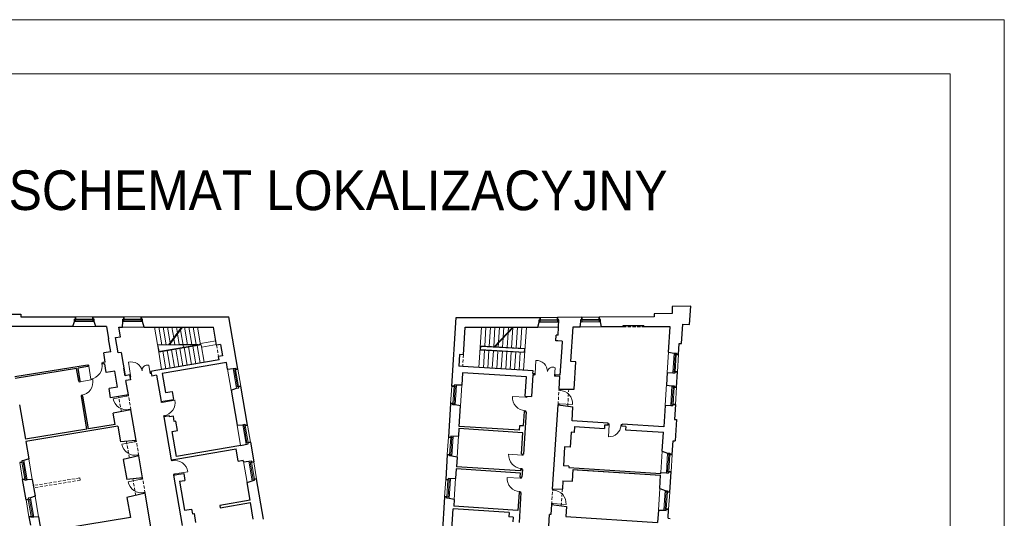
# Model space of a CAD drawing. Header units: centimetres. Extents: x 690840 to 714026, y 27673 to 40762.
# Tile 86 of 162: x 701334 to 701653, y 37601 to 37762. Entities that reach past the tile are written whole.
import ezdxf

# ---------------------------------------------------------------- set-up
doc = ezdxf.new("R2010")
doc.units = ezdxf.units.CM
doc.linetypes.add('DASHED', pattern=[19.05, 12.7, -6.35])
for name, color, linetype, lineweight in [('Drzwi i okna', 51, 'Continuous', 9), ('Opis', 102, 'Continuous', 9), ('Przekrojowa', 253, 'Continuous', 25), ('Ramka', 255, 'Continuous', 9), ('Widokowa', 140, 'Continuous', 9)]:
    doc.layers.add(name, color=color, linetype=linetype, lineweight=lineweight)
doc.layers.add('Obrys powierzchni', color=50, linetype='Continuous', lineweight=9, plot=False)
doc.styles.add('ARIELCE', font='arial.ttf', dxfattribs={"width": 0.9})

# ---------------------------------------------------------------- blocks, each defined once
blk = doc.blocks.new('zw$2918')
at = {"layer": 'Drzwi i okna', "color": 0}
for p, q in [((677.6, -373.9), (670.5, -375.1)), ((671.9, -383), (678.9, -381.8)), ((679, -382.8), (677.6, -373.9)), ((678.9, -381.8), (692.5, -466.2)), ((763.4, -360), (769.2, -359.1)), ((764.8, -368.9), (763.4, -360)), ((764.7, -367.9), (770.3, -367)), ((950.2, -441.6), (936.3, -357.3)), ((1076.8, -429.8), (1067.9, -376)), ((3569.7, -430.1), (3574.6, -344.7)), ((950.2, -441.6), (943.7, -442.7)), ((950.2, -441.6), (951.7, -450.5)), ((1075.3, -420.9), (1081.8, -419.8)), ((1075.3, -420.9), (1076.8, -429.8)), ((1076.8, -429.8), (1083.3, -428.7)), ((3569.1, -439.1), (3562.6, -438.7)), ((3569.7, -430.1), (3563.1, -429.7)), ((3569.7, -430.1), (3569.1, -439.1)), ((3695.7, -447.3), (3698.8, -392.9)), ((3696.2, -438.3), (3695.7, -447.3)), ((3696.2, -438.3), (3702.8, -438.7)), ((615.9, -484.8), (614.8, -478.3)), ((624.8, -483.3), (615.9, -484.8)), ((620.3, -484.1), (704.4, -468.5)), ((623.8, -483.5), (622.7, -477)), ((951.7, -450.5), (945.2, -451.6)), ((3695.7, -447.3), (3702.3, -447.7)), ((639.5, -569), (630.7, -570.5)), ((630.7, -570.5), (631.8, -576.8)), ((639.7, -575.5), (638.6, -569.1)), ((919, -570.3), (920.3, -577.2)), ((928.1, -575.7), (926.8, -568.6)), ((3723.9, -538.3), (3724.4, -531.7)), ((3732.9, -538.9), (3723.9, -538.3)), ((3731.9, -538.8), (3732.4, -531.6)), ((3731.9, -538.8), (3731.9, -538.8)), ((920.3, -577.2), (836.2, -592.7)), ((919.3, -577.4), (928.1, -575.7)), ((1148.8, -617.6), (1147.7, -611.1)), ((1157.7, -616.2), (1148.8, -617.6)), ((1153.2, -616.9), (1237.4, -602)), ((1156.7, -616.3), (1155.6, -609.8)), ((3507.5, -583.5), (3422.1, -578)), ((3506.5, -583.4), (3515.4, -584)), ((3507.9, -576.5), (3507.5, -583.5)), ((3515.4, -584), (3515.9, -576.8)), ((3718.3, -625), (3717.9, -631.5)), ((3727.3, -625.6), (3718.3, -625)), ((3725.9, -632.7), (3726.3, -625.6)), ((3726.3, -625.6), (3811.7, -631)), ((935, -662.8), (943.9, -661.2)), ((936, -662.7), (937, -668.3)), ((943.9, -661.2), (944.9, -667)), ((3500.9, -670.1), (3509.9, -670.7)), ((3501.9, -670.2), (3501.5, -676.2)), ((3509.9, -670.7), (3509.5, -676.4)), ((1171.8, -701.9), (1162.9, -703.4)), ((1162.9, -703.4), (1164, -709.8)), ((1171.8, -708.5), (1170.8, -702.1)), ((4042.2, -762.9), (4048.6, -763.3)), ((4049.1, -755.3), (4042.6, -754.9)), ((4048.9, -758.8), (4044, -838.7)), ((4048.6, -764.3), (4049.1, -755.3)), ((4125.3, -769), (4125.9, -760)), ((4125.9, -760), (4132.5, -760.4)), ((4125.4, -768), (4132, -768.4)), ((976.6, -872), (892.5, -887.5)), ((975.4, -865.1), (976.6, -872)), ((975.6, -872.2), (984.5, -870.6)), ((984.5, -870.6), (983.2, -863.5)), ((991.4, -957.7), (1000.2, -956.1)), ((1000.2, -956.1), (1001.3, -961.8)), ((3483.3, -957.6), (3398, -952.1)), ((3483.8, -950.6), (3483.3, -957.6)), ((3491.3, -958.1), (3491.8, -950.9)), ((992.3, -957.5), (993.4, -963.1)), ((1214.4, -995), (1213.3, -988.5)), ((1223.3, -993.5), (1214.4, -995)), ((1222.3, -993.7), (1221.2, -987.2)), ((3482.3, -957.6), (3491.3, -958.1)), ((1237.4, -1079.3), (1228.5, -1080.7)), ((1228.5, -1080.7), (1229.6, -1087.1)), ((1236.4, -1079.4), (1320.8, -1065.5)), ((1237.5, -1085.8), (1236.4, -1079.4)), ((3476.7, -1044.3), (3485.7, -1044.9)), ((3477.7, -1044.3), (3477.3, -1050.3)), ((3485.7, -1044.9), (3485.3, -1050.6)), ((1018.1, -1114.5), (934, -1130)), ((1016.6, -1106.5), (1018.1, -1114.5)), ((1017.1, -1114.7), (1026, -1113.1)), ((1026, -1113.1), (1024.7, -1106)), ((3473.5, -1107.4), (3388.1, -1101.9)), ((3472.5, -1107.3), (3481.4, -1107.9)), ((3473.9, -1100.4), (3473.5, -1107.4)), ((3481.4, -1107.9), (3481.9, -1100.7)), ((1032.8, -1200.2), (1041.7, -1198.5)), ((1033.8, -1200), (1035, -1206.3)), ((1041.7, -1198.5), (1042.8, -1204.4)), ((3466.9, -1194), (3475.9, -1194.6)), ((3467.9, -1194.1), (3467.5, -1200.1)), ((3475.9, -1194.6), (3475.5, -1200.3)), ((3682.3, -1184), (3682.7, -1177.4)), ((3691.2, -1184.6), (3682.3, -1184)), ((3690.2, -1184.5), (3690.7, -1177.3)), ((3690.2, -1184.5), (3690.2, -1184.5)), ((3676.7, -1270.7), (3676.3, -1277.2)), ((3685.7, -1271.3), (3676.7, -1270.7)), ((3684.2, -1278.3), (3684.7, -1271.2)), ((3684.7, -1271.2), (3770, -1276.7))]:
    blk.add_line(p, q, dxfattribs=at)
for centre, radius, start, end in [((755.5, -366), 78.2, 187.54604, 190.84461), ((621.9, -492.7), 78.2, 278.14381, 281.44237), ((937.8, -653.4), 78.2, 98.76806, 102.06662), ((3505.8, -661.7), 78.2, 84.66809, 87.96665), ((1154.7, -625.5), 78.2, 277.70821, 281.00678), ((4126.8, -764.7), 78.2, 174.84304, 178.1416), ((4047.9, -761), 77.8, 267.11022, 356.48427), ((994.1, -948.3), 78.2, 98.76806, 102.06662), ((3481.7, -1035.8), 78.2, 84.66809, 87.96665), ((1220.4, -1002.9), 78.2, 277.70821, 281.00678), ((1035.6, -1190.7), 78.2, 98.76806, 102.06662), ((3471.9, -1185.6), 78.2, 84.66809, 87.96665)]:
    blk.add_arc(centre, radius, start, end, dxfattribs=at)
at = {"layer": 'Drzwi i okna', "color": 0, "ltscale": 1.6}
for centre, radius, start, end in [((678.9, -380.6), 86.7, 279.07093, 10.68155), ((954.4, -427), 72.1, 11.91883, 104.55665), ((1059.5, -409.7), 34.7, 75.93657, 184.12913), ((3576.9, -416.8), 72.1, 359.21413, 91.85195), ((3682.4, -422.3), 33.7, 60.73539, 172.28706), ((619.1, -484.5), 86.7, 278.99845, 10.60907), ((3725.1, -625.3), 86.7, 356.20358, 87.81419), ((921.5, -577.1), 86.7, 190.29295, 281.90356), ((1152, -617.3), 86.7, 278.56286, 10.17348), ((3508.7, -583.7), 86.7, 176.19298, 267.80359), ((977.9, -872), 86.7, 190.29295, 281.90356), ((3484.5, -957.9), 86.7, 176.19298, 267.80359), ((1235.2, -1079.4), 86.7, 9.2331, 100.84372), ((1019.4, -1114.5), 86.7, 190.29295, 281.90356), ((3474.7, -1107.6), 86.7, 176.19298, 267.80359), ((3683.4, -1271), 86.7, 356.20358, 87.81419)]:
    blk.add_arc(centre, radius, start, end, dxfattribs=at)
at = {"layer": 'Przekrojowa', "color": 0, "ltscale": 1.6}
for p, q in [((4577.8, 6.7), (4456.8, 3.7)), ((4456.8, 3.7), (4456.8, -41.3)), ((4570.1, -113.3), (4577.8, 6.7)), ((115, -45), (239, -45)), ((239, -45), (239, -63)), ((239, -63), (594, -63)), ((706, -63), (907, -63)), ((1019, -63), (1586.8, -63)), ((1644.6, -401), (1586.8, -63)), ((4340.8, -62.1), (3984.8, -64.7)), ((4456.8, -41.3), (4340.8, -44.1)), ((4340.8, -44.1), (4340.8, -62.1)), ((575.7, -125), (143.8, -125)), ((575.7, -125), (586.2, -92.8)), ((724.3, -125), (713.8, -92.8)), ((792.8, -125), (724.3, -125)), ((792.8, -125), (806.6, -205.4)), ((896.4, -129.9), (899.2, -92.8)), ((1038.1, -129.9), (1026.8, -92.8)), ((3029.2, -511.4), (3057.8, -68.3)), ((3057.8, -68.3), (3602.8, -67.7)), ((3587.4, -129.3), (3595.3, -97.5)), ((3872.8, -65.6), (3714.8, -66.8)), ((3801.1, -351.3), (3815.6, -127.2)), ((3815.6, -127.2), (3861.6, -127.2)), ((3861.6, -127.2), (3865.2, -95.4)), ((3999.3, -127.1), (3993.3, -94.3)), ((4139.3, -127), (3999.3, -127.1)), ((4139.3, -118.9), (4274.3, -118.8)), ((4139.3, -127), (4139.3, -118.9)), ((4274.3, -126.9), (4274.3, -118.8)), ((4443.9, -126.8), (4274.3, -126.9)), ((4433.2, -292.7), (4443.9, -126.8)), ((4517.1, -236.2), (4525.2, -110.4)), ((4525.2, -110.4), (4570.1, -113.3)), ((884.5, -192.1), (873.9, -129.9)), ((873.9, -129.9), (896.4, -129.9)), ((1038.1, -129.9), (1048.7, -129.9)), ((1048.7, -129.9), (1487.3, -129.9)), ((1506.9, -246.1), (1487.3, -129.9)), ((3105.4, -308.9), (3116.9, -130)), ((3116.9, -130), (3587.4, -129.3)), ((3703, -217.9), (3705.4, -181)), ((3718.4, -181.8), (3705.4, -181)), ((3718.4, -181.8), (3721.8, -129.5)), ((820.8, -288.6), (806.6, -205.4)), ((852, -197.7), (884.5, -192.1)), ((868.8, -296.3), (852, -197.7)), ((1531.7, -241.8), (1506.9, -246.1)), ((1531.7, -241.8), (1544.4, -315.9)), ((3716, -218.7), (3703, -217.9)), ((3744.4, -220.6), (3716, -218.7)), ((3744.4, -220.6), (3741.8, -260.9)), ((4498.5, -307.1), (4503.1, -235.3)), ((4503.1, -235.3), (4517.1, -236.2)), ((820.8, -288.6), (776, -296.3)), ((786.2, -356.1), (776, -296.3)), ((888.5, -292.9), (868.8, -296.3)), ((888.5, -292.9), (914.4, -444.3)), ((1544.4, -315.9), (1519.4, -320.2)), ((3080.4, -307.2), (3075.6, -382.1)), ((3105.4, -308.9), (3080.4, -307.2)), ((3741.8, -260.9), (3730.3, -440.5)), ((4433.2, -292.7), (4469.3, -297.5)), ((670.5, -375.1), (199.8, -452.3)), ((670.5, -375.1), (672.2, -385.2)), ((786.2, -356.1), (769.2, -358.9)), ((769.2, -358.9), (770.9, -369)), ((782.8, -367), (770.9, -369)), ((792.5, -424.2), (782.8, -367)), ((1570.5, -359.3), (1154.5, -430.4)), ((1522.7, -340.3), (1231.6, -390.1)), ((1522.7, -340.3), (1519.4, -320.2)), ((1577.8, -400.7), (1570.5, -359.3)), ((3100.5, -383.7), (3075.6, -382.1)), ((3833.1, -353.4), (3801.1, -351.3)), ((3821.6, -530.6), (3833.1, -353.4)), ((600.2, -397), (201.5, -462.3)), ((614.1, -478.4), (600.2, -397)), ((672.2, -385.2), (610.1, -395.3)), ((624, -476.8), (610.1, -395.3)), ((846.8, -414.9), (792.5, -424.2)), ((864.5, -518.4), (846.8, -414.9)), ((914.4, -444.3), (906.1, -395.8)), ((943.1, -439.4), (914.4, -444.3)), ((943.1, -439.4), (948.3, -470)), ((1112.7, -410.4), (1081.1, -415.8)), ((1081.1, -415.8), (1086.3, -446.4)), ((1117.9, -441), (1086.3, -446.4)), ((1231.6, -390.1), (1112.7, -410.4)), ((1117.9, -441), (1147.1, -611.2)), ((1154.5, -430.4), (1175.6, -553.6)), ((1577.8, -400.7), (1613.9, -398.4)), ((3099, -424.8), (3093.8, -504.8)), ((3514.1, -451.6), (3099, -424.8)), ((3556.6, -413.2), (3100.5, -383.7)), ((3555, -438.2), (3546, -578.9)), ((3555, -438.2), (3562.6, -438.7)), ((3555.6, -429.2), (3556.6, -413.2)), ((3555.6, -429.2), (3563.1, -429.7)), ((3562.6, -438.7), (3563.1, -429.7)), ((3702.3, -447.7), (3702.8, -438.7)), ((3730.3, -440.5), (3702.8, -438.7)), ((4424.8, -424.2), (4419.6, -504.3)), ((4424.8, -424), (4461.1, -424.7)), ((4484.8, -518.7), (4491.3, -418.9)), ((624, -476.8), (614.1, -478.4)), ((948.3, -470), (919.7, -474.9)), ((935.4, -567.2), (919.7, -474.9)), ((3093.8, -504.8), (3059.4, -505.5)), ((3506, -576.3), (3514.1, -451.6)), ((3729.7, -449.5), (3702.3, -447.7)), ((3724.4, -531.7), (3729.7, -449.5)), ((4419.6, -504.3), (4455.6, -509)), ((864.5, -518.4), (810.2, -527.7)), ((820.4, -586.8), (810.2, -527.7)), ((935.4, -567.2), (820.4, -586.8)), ((1175.6, -553.6), (1218.5, -546.3)), ((1218.5, -546.3), (1227.3, -597.5)), ((1600.9, -536.9), (1635.4, -524.1)), ((1600.9, -536.9), (1639.6, -763.5)), ((1706.6, -763.8), (1663.4, -511.4)), ((3724.4, -531.7), (3821.6, -530.6)), ((230.7, -632.9), (268.6, -854.6)), ((640.8, -575.3), (631, -576.9)), ((667.3, -789.3), (631, -576.9)), ((677.2, -787.7), (640.8, -575.3)), ((1147.1, -611.2), (1227.3, -597.5)), ((3022, -623.1), (3007.9, -842.7)), ((3085.1, -640), (3051.2, -632.8)), ((3506, -576.3), (3546, -578.9)), ((3682.7, -1177.4), (3717.9, -631.5)), ((3717.9, -631.5), (3814.2, -645.2)), ((4411.1, -635.7), (4402.1, -774.6)), ((4411.1, -635.5), (4447.4, -636.3)), ((4477.6, -630.5), (4471.4, -726.3)), ((952.3, -665.7), (837.2, -685.4)), ((849.8, -759.3), (837.2, -685.4)), ((986, -863), (952.3, -665.7)), ((3076.5, -772.1), (3085.1, -640)), ((3493.7, -766.9), (3499.6, -676.1)), ((3511.6, -676.9), (3493.9, -951.3)), ((3499.6, -676.1), (3511.6, -676.9)), ((3808.4, -736.6), (3814.2, -645.2)), ((849.8, -759.3), (677.2, -787.7)), ((1201.3, -703.4), (1164, -709.8)), ((1164, -709.8), (1211.7, -988.7)), ((1202.4, -709.9), (1201.3, -703.4)), ((1226.8, -705.7), (1202.4, -709.9)), ((1232.8, -740.6), (1226.8, -705.7)), ((1242.7, -738.9), (1232.8, -740.6)), ((1253, -799.1), (1242.7, -738.9)), ((1639.6, -763.5), (1676, -761.1)), ((4042.9, -751.6), (3808.4, -736.6)), ((4019.1, -763.1), (4017.7, -785.1)), ((4042, -764.6), (4019.1, -763.1)), ((4042, -764.6), (4042.9, -751.6)), ((4131.9, -770.3), (4132.7, -757.4)), ((4402.1, -774.6), (4132.7, -757.4)), ((4471.4, -726.3), (4485.4, -727.2)), ((4485.4, -727.2), (4476.4, -866.3)), ((667.3, -789.3), (268.6, -854.6)), ((867.8, -770.8), (271, -868.7)), ((867.8, -770.8), (885.2, -872.3)), ((1182.4, -817.2), (1182.4, -817.2)), ((1219.4, -804.8), (1253, -799.1)), ((1247.4, -967.4), (1219.4, -804.8)), ((3075.6, -786), (3072.4, -836.1)), ((3490.8, -812.8), (3075.6, -786)), ((3468.7, -797.4), (3076.5, -772.1)), ((3468.7, -797.4), (3470.8, -765.5)), ((3470.8, -765.5), (3493.7, -766.9)), ((3481.9, -950.6), (3490.8, -812.8)), ((3802.7, -809.4), (3796.4, -907.2)), ((3821.6, -810.6), (3802.7, -809.4)), ((3824.1, -772.7), (3821.6, -810.6)), ((3824.1, -772.7), (4017.7, -785.1)), ((4156.8, -771.9), (4131.9, -770.3)), ((4156.8, -771.9), (4131.9, -770.3)), ((4156.8, -771.9), (4155.4, -793.9)), ((4155.4, -793.9), (4399.9, -809.5)), ((4392, -931.6), (4399.9, -809.5)), ((271, -868.7), (290.5, -982.8)), ((986, -863), (885.2, -872.3)), ((1725.5, -874.2), (1747, -1000.4)), ((3072.4, -836.1), (3038.1, -836.8)), ((4456.7, -954.2), (4462.5, -865.4)), ((4462.5, -865.4), (4476.4, -866.3)), ((1242.1, -983.5), (1633.1, -916.7)), ((1663.3, -896.3), (1247.4, -967.4)), ((1646.8, -996.7), (1633.1, -916.7)), ((3000.7, -954.5), (2990.2, -1116.1)), ((3481.9, -950.6), (3493.9, -951.3)), ((3760.4, -904.9), (3752.6, -1026.6)), ((3796.4, -907.2), (3760.4, -904.9)), ((4392, -931.6), (4427.5, -944.6)), ((290.5, -982.8), (259.5, -992.9)), ((1002.9, -961.6), (902.6, -986)), ((902.6, -986), (924.6, -1115)), ((1027.5, -1105.5), (1002.9, -961.6)), ((1211.7, -988.7), (1242.1, -983.5)), ((1646.8, -996.7), (1679.4, -991.1)), ((1681, -1001), (1679.4, -991.1)), ((1681, -1001), (1716.4, -997.7)), ((3063.7, -971.3), (3029.9, -964.1)), ((3063.7, -971.3), (3059.7, -1033.5)), ((1228.6, -1087.3), (1259, -1082.1)), ((1228.6, -1087.3), (1248.8, -1083.8)), ((1259, -1082.1), (1293.5, -1076.2)), ((1293.5, -1076.2), (1301.3, -1121.5)), ((3058.8, -1047.5), (3054.8, -1109.5)), ((3473.9, -1074.3), (3058.8, -1047.5)), ((3474.8, -1060.3), (3059.7, -1033.5)), ((3472.2, -1100.2), (3473.9, -1074.3)), ((3475.5, -1050.3), (3474.8, -1060.3)), ((3475.5, -1050.3), (3487.4, -1051.1)), ((3487.4, -1051.1), (3484.2, -1101)), ((3788.5, -1028.9), (3752.6, -1026.6)), ((3788.5, -1028.9), (3787.9, -1038.9)), ((3787.9, -1038.9), (4382.6, -1077)), ((3811.2, -1127.4), (3816.2, -1050.6)), ((3816.2, -1050.6), (4382, -1087.1)), ((3816.2, -1050.6), (4382, -1087.1)), ((3841.1, -1052.2), (4382, -1087.1)), ((3841.1, -1052.2), (4382, -1087.1)), ((4382.6, -1077), (4383, -1071.3)), ((4383, -1071.1), (4419.3, -1071.8)), ((4441.1, -1196.7), (4449.5, -1066)), ((272.8, -1247), (250.4, -1115.9)), ((313.1, -1114.9), (280.9, -1118.4)), ((313.1, -1114.9), (331.8, -1224.3)), ((1027.5, -1105.5), (924.6, -1115)), ((1228.6, -1087.3), (1284.5, -1413.5)), ((1266.8, -1127.4), (1301.3, -1121.5)), ((1266.8, -1127.4), (1298.9, -1314.7)), ((1704.1, -1135.7), (1737.9, -1123.4)), ((1723.7, -1250.3), (1704.1, -1135.7)), ((1810.6, -1372), (1765.9, -1110.8)), ((3054.8, -1109.5), (3020.4, -1110.3)), ((3472.2, -1100.2), (3484.2, -1101)), ((3749.3, -1123.4), (3745.9, -1176.6)), ((3749.3, -1123.4), (3811.2, -1127.4)), ((4376.4, -1174.1), (4382, -1087.1)), ((328.7, -1206.3), (331.8, -1224.3)), ((1044.3, -1204), (926.5, -1232.8)), ((1088.2, -1460.3), (1044.3, -1204)), ((3465.8, -1200), (3458.3, -1315.8)), ((3477.8, -1200.8), (3465.4, -1393.4)), ((3465.8, -1200), (3477.8, -1200.8)), ((3682.7, -1177.4), (3745.9, -1176.6)), ((4376.4, -1174.1), (4411.9, -1187.1)), ((331.8, -1224.3), (300.8, -1234.4)), ((926.5, -1232.8), (948.4, -1361.1)), ((1723.7, -1250.3), (1526.9, -1284)), ((1529.3, -1298.8), (1726.2, -1265.1)), ((1744.4, -1371.7), (1726.2, -1265.1)), ((2983, -1227.9), (2966.9, -1477.4)), ((3046.1, -1244.7), (3012.2, -1237.6)), ((3046.1, -1244.7), (3043.2, -1289)), ((1298.9, -1314.7), (1345.2, -1306.8)), ((1345.2, -1306.8), (1350.6, -1338.3)), ((1350.6, -1338.3), (1360.5, -1336.6)), ((1360.5, -1336.6), (1370.3, -1393.8)), ((1526.9, -1284), (1529.3, -1298.8)), ((3028.5, -1470.8), (3039.3, -1304.8)), ((3401.4, -1328.2), (3039.3, -1304.8)), ((3458.3, -1315.8), (3043.2, -1289)), ((3401.4, -1328.2), (3399.5, -1358.1)), ((3676.3, -1277.2), (3672, -1343)), ((3676.3, -1277.2), (3771.6, -1290.7)), ((3771.6, -1290.7), (3767.4, -1356)), ((4367.4, -1313.8), (4362.2, -1394.4)), ((4367.4, -1313.6), (4403.7, -1314.3)), ((4430.1, -1366.4), (4433.9, -1308.5)), ((291.7, -1357.4), (300.8, -1410.7)), ((354.4, -1356.4), (322.2, -1359.9)), ((354.4, -1356.4), (371.4, -1455.7)), ((948.4, -1361.1), (371.4, -1455.7)), ((3427.4, -1359.9), (3399.5, -1358.1)), ((3427.4, -1359.9), (3425.5, -1389.8)), ((3658.2, -1417.3), (3663, -1342.5)), ((3672, -1343), (3663, -1342.5)), ((3767.4, -1356), (4362.2, -1394.4)), ((4430.1, -1366.4), (4444.1, -1367.3))]:
    blk.add_line(p, q, dxfattribs=at)
at = {"layer": 'Przekrojowa', "color": 0}
for p, q in [((594, -78), (594, -63)), ((594, -63), (594, -78)), ((706, -78), (706, -63)), ((706, -63), (706, -78)), ((907, -78), (907, -63)), ((907, -63), (907, -78)), ((1019, -78), (1019, -63)), ((1019, -63), (1019, -78)), ((586.2, -92.8), (586.2, -78)), ((586.2, -78), (594, -78)), ((713.8, -78), (706, -78)), ((713.8, -92.8), (713.8, -78)), ((899.2, -92.8), (899.2, -78)), ((899.2, -78), (907, -78)), ((1026.8, -78), (1019, -78)), ((1026.8, -92.8), (1026.8, -78)), ((3595.2, -82.7), (3603, -82.6)), ((3595.3, -97.5), (3595.2, -82.7)), ((3603, -82.6), (3602.8, -67.7)), ((3602.8, -67.7), (3603, -82.6)), ((3714.9, -81.8), (3714.8, -66.8)), ((3714.8, -66.8), (3714.9, -81.8)), ((3722.7, -81.7), (3714.9, -81.8)), ((3721.8, -129.6), (3722.7, -81.7)), ((3865.2, -95.4), (3865.1, -80.6)), ((3865.1, -80.6), (3872.9, -80.6)), ((3872.9, -80.6), (3872.8, -65.6)), ((3872.8, -65.6), (3872.9, -80.6)), ((3984.9, -79.7), (3984.8, -64.7)), ((3984.8, -64.7), (3984.9, -79.7)), ((3992.7, -79.7), (3984.9, -79.7)), ((3992.8, -94.5), (3992.7, -79.7)), ((4469.3, -297.5), (4484.1, -298.4)), ((4484.1, -298.4), (4483.6, -306.2)), ((4483.6, -306.2), (4498.5, -307.1)), ((4498.5, -307.1), (4483.6, -306.2)), ((1613.9, -398.4), (1628.5, -395.9)), ((1628.5, -395.9), (1629.8, -403.6)), ((1629.8, -403.6), (1644.6, -401)), ((1644.6, -401), (1629.8, -403.6)), ((4461.1, -424.7), (4475.8, -425.7)), ((4475.8, -425.7), (4476.3, -417.9)), ((4476.3, -417.9), (4491.3, -418.9)), ((4491.3, -418.9), (4476.3, -417.9)), ((3044.7, -504.6), (3044.2, -512.3)), ((3059.4, -505.5), (3044.7, -504.6)), ((4455.6, -509), (4470.4, -510)), ((4470.4, -510), (4469.9, -517.7)), ((1635.4, -524.1), (1650, -521.6)), ((1648.7, -513.9), (1663.4, -511.4)), ((1663.4, -511.4), (1648.7, -513.9)), ((1650, -521.6), (1648.7, -513.9)), ((3044.2, -512.3), (3029.2, -511.4)), ((3029.2, -511.4), (3044.2, -512.3)), ((4469.9, -517.7), (4484.8, -518.7)), ((4484.8, -518.7), (4469.9, -517.7)), ((3037, -624.1), (3022, -623.1)), ((3022, -623.1), (3037, -624.1)), ((3036.5, -631.9), (3037, -624.1)), ((3051.2, -632.8), (3036.5, -631.9)), ((4447.4, -636.3), (4462.2, -637.3)), ((4462.2, -637.3), (4462.7, -629.5)), ((4462.7, -629.5), (4477.6, -630.5)), ((4477.6, -630.5), (4462.7, -629.5)), ((1676, -761.1), (1690.5, -758.6)), ((1690.5, -758.6), (1691.9, -766.3)), ((1691.9, -766.3), (1706.6, -763.8)), ((1706.6, -763.8), (1691.9, -766.3)), ((1663.3, -896.3), (1712, -884.4)), ((1710.7, -876.7), (1725.5, -874.2)), ((1725.5, -874.2), (1710.7, -876.7)), ((1712, -884.4), (1710.7, -876.7)), ((3022.8, -843.6), (3007.9, -842.7)), ((3007.9, -842.7), (3022.8, -843.6)), ((3023.3, -835.9), (3022.8, -843.6)), ((3038.1, -836.8), (3023.3, -835.9)), ((3015.6, -955.4), (3000.7, -954.5)), ((3000.7, -954.5), (3015.6, -955.4)), ((3015.1, -963.2), (3015.6, -955.4)), ((4427.5, -944.6), (4442.3, -945.5)), ((4442.3, -945.5), (4441.8, -953.3)), ((4441.8, -953.3), (4456.7, -954.2)), ((4456.7, -954.2), (4441.8, -953.3)), ((246.2, -1003), (231.5, -1005.5)), ((231.5, -1005.5), (246.2, -1003)), ((259.5, -992.9), (244.9, -995.4)), ((244.9, -995.4), (246.2, -1003)), ((1716.4, -997.7), (1731, -995.2)), ((1731, -995.2), (1732.3, -1002.9)), ((1732.3, -1002.9), (1747, -1000.4)), ((1747, -1000.4), (1732.3, -1002.9)), ((3029.9, -964.1), (3015.1, -963.2)), ((4419.3, -1071.8), (4434.1, -1072.8)), ((4434.1, -1072.8), (4434.6, -1065)), ((4434.6, -1065), (4449.5, -1066)), ((4449.5, -1066), (4434.6, -1065)), ((265.1, -1113.4), (250.4, -1115.9)), ((250.4, -1115.9), (265.1, -1113.4)), ((266.4, -1121.1), (265.1, -1113.4)), ((281, -1118.6), (266.4, -1121.1)), ((1737.9, -1123.4), (1752.5, -1120.9)), ((1751.2, -1113.3), (1765.9, -1110.8)), ((1765.9, -1110.8), (1751.2, -1113.3)), ((1752.5, -1120.9), (1751.2, -1113.3)), ((3005.2, -1117.1), (2990.2, -1116.1)), ((2990.2, -1116.1), (3005.2, -1117.1)), ((3005.7, -1109.3), (3005.2, -1117.1)), ((3020.4, -1110.3), (3005.7, -1109.3)), ((4411.9, -1187.1), (4426.7, -1188)), ((4426.7, -1188), (4426.2, -1195.8)), ((4426.2, -1195.8), (4441.1, -1196.7)), ((4441.1, -1196.7), (4426.2, -1195.8)), ((287.5, -1244.5), (272.8, -1247)), ((272.8, -1247), (287.5, -1244.5)), ((300.8, -1234.4), (286.2, -1236.8)), ((286.2, -1236.8), (287.5, -1244.5)), ((2997.9, -1228.8), (2983, -1227.9)), ((2983, -1227.9), (2997.9, -1228.8)), ((2997.4, -1236.6), (2997.9, -1228.8)), ((3012.2, -1237.6), (2997.4, -1236.6)), ((4403.7, -1314.3), (4418.4, -1315.3)), ((4418.4, -1315.3), (4418.9, -1307.5)), ((4418.9, -1307.5), (4433.9, -1308.5)), ((4433.9, -1308.5), (4418.9, -1307.5)), ((306.4, -1354.9), (291.7, -1357.4)), ((291.7, -1357.4), (306.4, -1354.9)), ((307.7, -1362.6), (306.4, -1354.9)), ((322.3, -1360.1), (307.7, -1362.6))]:
    blk.add_line(p, q, dxfattribs=at)
at = {"layer": 'Widokowa', "color": 0, "ltscale": 1.6}
for p, q in [((706, -63), (594, -63)), ((1019, -63), (907, -63)), ((724.3, -125), (575.7, -125)), ((3602.8, -67.7), (3714.8, -66.8)), ((3861.6, -127.2), (3999.3, -127.1)), ((3861.6, -127.2), (3999.3, -127.1)), ((3872.8, -65.6), (3984.8, -64.7)), ((1038.1, -129.9), (896.4, -129.9)), ((1104.1, -129.9), (1131.6, -290.7)), ((1132.5, -129.9), (1152, -243.5)), ((1160.9, -129.9), (1180.3, -243.2)), ((1189.3, -129.9), (1206.7, -231.2)), ((1198.1, -242.9), (1280.4, -129.9)), ((1202.6, -243.2), (1285, -129.9)), ((1217.7, -129.9), (1229.7, -199.6)), ((1246.2, -129.9), (1252.7, -168)), ((1253.6, -173.2), (1265.4, -242.3)), ((1270.2, -129.9), (1272.1, -141.3)), ((1273, -146.5), (1292.4, -260.2)), ((1298.6, -129.9), (1318.2, -244.7)), ((1327, -129.9), (1346, -241.4)), ((1355.4, -129.9), (1374.4, -241.1)), ((1383.8, -129.9), (1403.3, -244.3)), ((3205.3, -390.5), (3222.1, -129.8)), ((3243.2, -253), (3251.2, -129.8)), ((3272.2, -254.6), (3280.2, -129.7)), ((3301.2, -256.2), (3309.3, -129.7)), ((3305.2, -256.4), (3424.3, -129.5)), ((3309.4, -256.6), (3428.7, -129.5)), ((3332, -227.8), (3338.4, -129.7)), ((3363.2, -194.6), (3367.4, -129.6)), ((3388, -261), (3394.1, -166.3)), ((3394.5, -161.3), (3396.5, -129.6)), ((3417, -262.6), (3425.3, -133.1)), ((3445.9, -264.2), (3454.6, -129.5)), ((3474.9, -265.8), (3483.7, -129.5)), ((3494.8, -407.3), (3512.8, -129.4)), ((3587.4, -129.3), (3721.9, -129.2)), ((1123.6, -243.8), (1402.8, -240.8)), ((1124.1, -246.8), (1387.5, -243.9)), ((1134.1, -287.3), (1127.1, -246.8)), ((1387.5, -243.9), (1131.1, -287.8)), ((1407.6, -243.5), (1131.6, -290.7)), ((1207.6, -236.4), (1208.7, -242.9)), ((1230.6, -204.8), (1237, -242.6)), ((1352.4, -253), (1371.8, -366.1)), ((1380, -248.3), (1399.4, -361.4)), ((1401.5, -234.5), (1501.9, -217.7)), ((1407.6, -243.5), (1427, -356.7)), ((1410.2, -258.4), (1506.2, -242.4)), ((3214.3, -251.4), (3503.9, -267.4)), ((3215.8, -274.9), (3217.1, -254.5)), ((3217.1, -254.5), (3500.7, -270.2)), ((3330.1, -257.8), (3331.7, -232.8)), ((3359.1, -259.4), (3362.9, -199.6)), ((1131.6, -290.7), (1151, -403.9)), ((1159.2, -286), (1178.6, -399.2)), ((1186.8, -281.3), (1206.2, -394.4)), ((1214.4, -276.6), (1233.8, -389.7)), ((1242, -271.9), (1261.4, -385)), ((1269.6, -267.1), (1289, -380.3)), ((1297.2, -262.4), (1316.6, -375.6)), ((1324.8, -257.7), (1344.2, -370.8)), ((3212.6, -277.7), (3502.1, -293.8)), ((3215.8, -274.9), (3499.3, -290.6)), ((3234.2, -392.4), (3241.5, -279.4)), ((3263.2, -394.2), (3270.5, -281)), ((3292.1, -396.1), (3299.5, -282.6)), ((3321.1, -398), (3328.4, -284.2)), ((3350, -399.9), (3357.4, -285.8)), ((3378.9, -401.7), (3386.3, -287.4)), ((3407.9, -403.6), (3415.3, -289)), ((3436.8, -405.5), (3444.2, -290.6)), ((3465.8, -407.3), (3473.2, -292.2)), ((3499.3, -290.6), (3500.7, -270.2)), ((4424.8, -424.2), (4433.2, -292.7)), ((4491.3, -418.9), (4498.5, -307.1)), ((1600.9, -536.9), (1577.8, -400.7)), ((1663.4, -511.4), (1644.6, -401)), ((3093.8, -504.8), (3085.1, -640)), ((4411.1, -635.7), (4420.1, -496)), ((3029.2, -511.4), (3022, -623.1)), ((4477.6, -630.5), (4484.8, -518.7)), ((1662.4, -896.5), (1639.6, -763.5)), ((1725.5, -874.2), (1706.6, -763.8)), ((3007.9, -842.7), (3000.7, -954.5)), ((3072.4, -836.1), (3063.7, -971.3)), ((4383, -1071.3), (4392, -931.6)), ((4449.5, -1066), (4456.7, -954.2)), ((231.5, -1005.5), (250.4, -1115.9)), ((290.5, -982.8), (313.1, -1114.9)), ((1704.1, -1135.7), (1680.9, -1000.1)), ((1765.9, -1110.8), (1747, -1000.4)), ((2990.2, -1116.1), (2983, -1227.9)), ((3054.8, -1109.5), (3046.1, -1244.7)), ((4367.4, -1313.8), (4376.4, -1174.1)), ((4433.9, -1308.5), (4441.1, -1196.7)), ((272.8, -1247), (291.7, -1357.4)), ((331.8, -1224.3), (354.4, -1356.4))]:
    blk.add_line(p, q, dxfattribs=at)
at = {"layer": 'Widokowa', "color": 0}
for p, q in [((586.2, -92.8), (713.8, -92.8)), ((593.8, -78), (706, -78)), ((594, -78), (594, -92.8)), ((594, -85.4), (706, -85.4)), ((706, -78), (706, -92.8)), ((899.2, -92.8), (1026.8, -92.8)), ((906.8, -78), (1019, -78)), ((907, -78), (907, -92.8)), ((907, -85.4), (1019, -85.4)), ((1019, -78), (1019, -92.8)), ((3722.4, -96.5), (3595.3, -97.5)), ((3715.2, -81.8), (3603, -82.6)), ((3603, -82.6), (3603.1, -97.4)), ((3715, -89.2), (3603, -90)), ((3714.9, -81.8), (3715.1, -96.6)), ((3992.8, -94.5), (3865.2, -95.4)), ((3985.1, -79.7), (3872.9, -80.6)), ((3872.9, -80.6), (3873, -95.4)), ((3985, -87.1), (3873, -88)), ((3984.9, -79.7), (3985, -94.5)), ((4469.3, -297.5), (4461.1, -424.7)), ((4483.6, -306.2), (4468.8, -305.2)), ((4476.2, -305.7), (4469, -417.5)), ((4483.6, -305.9), (4476.3, -417.9)), ((1613.9, -398.4), (1635.4, -524.1)), ((1629.8, -403.6), (1615.2, -406)), ((1622.5, -404.8), (1641.4, -515.2)), ((1629.8, -403.3), (1648.7, -513.9)), ((4476.3, -417.9), (4461.6, -417)), ((3051.2, -632.8), (3059.4, -505.5)), ((4455.6, -509), (4447.4, -636.3)), ((1648.7, -513.9), (1634.1, -516.4)), ((3036.9, -624.3), (3044.2, -512.3)), ((3044.2, -512.3), (3058.9, -513.3)), ((3044.3, -624.6), (3051.6, -512.8)), ((4469.9, -517.7), (4455.1, -516.8)), ((4462.5, -517.3), (4455.3, -629)), ((4469.9, -517.5), (4462.7, -629.5)), ((3037, -624.1), (3051.7, -625.1)), ((4462.7, -629.5), (4447.9, -628.5)), ((1676, -761.1), (1697.5, -886.9)), ((1691.9, -766.3), (1677.3, -768.8)), ((1684.6, -767.5), (1703.4, -877.9)), ((1691.8, -766.1), (1710.7, -876.7)), ((1710.7, -876.7), (1696.1, -879.2)), ((3015.6, -955.6), (3022.8, -843.6)), ((3022.8, -843.6), (3037.6, -844.6)), ((3023, -955.9), (3030.2, -844.1)), ((3029.9, -964.1), (3038.1, -836.8)), ((3015.6, -955.4), (3030.4, -956.4)), ((4427.5, -944.6), (4419.3, -1071.8)), ((4441.8, -953.3), (4427, -952.3)), ((4434.4, -952.8), (4427.2, -1064.6)), ((4441.8, -953.1), (4434.6, -1065)), ((246.2, -1003), (260.8, -1000.5)), ((265.2, -1113.6), (246.2, -1003)), ((272.4, -1112.2), (253.5, -1001.8)), ((281, -1118.6), (259.5, -992.9)), ((1716.4, -997.7), (1737.9, -1123.4)), ((1732.3, -1002.9), (1717.7, -1005.4)), ((1725, -1004.1), (1743.9, -1114.5)), ((1732.3, -1002.6), (1751.2, -1113.3)), ((4434.6, -1065), (4419.8, -1064.1)), ((265.1, -1113.4), (279.7, -1110.9)), ((1751.2, -1113.3), (1736.6, -1115.8)), ((2997.9, -1229.1), (3005.2, -1117.1)), ((3005.2, -1117.1), (3019.9, -1118)), ((3005.3, -1229.3), (3012.5, -1117.6)), ((3012.2, -1237.6), (3020.4, -1110.3)), ((4411.9, -1187.1), (4403.7, -1314.3)), ((4426.2, -1195.8), (4411.4, -1194.8)), ((4418.8, -1195.3), (4411.6, -1307.1)), ((4426.2, -1195.5), (4418.9, -1307.5)), ((287.5, -1244.5), (302.1, -1242)), ((306.5, -1355.1), (287.5, -1244.5)), ((313.7, -1353.7), (294.8, -1243.3)), ((322.3, -1360.1), (300.8, -1234.4)), ((2997.9, -1228.8), (3012.7, -1229.8)), ((4418.9, -1307.5), (4404.2, -1306.6)), ((306.4, -1354.9), (321, -1352.4))]:
    blk.add_line(p, q, dxfattribs=at)
at = {"layer": 'Widokowa', "color": 0, "linetype": 'DASHED', "ltscale": 1.6}
for p, q in [((4139.3, -127), (4274.3, -126.9)), ((1506.9, -246.1), (1519.4, -320.2)), ((3105.4, -308.9), (3100.5, -383.7)), ((952.3, -665.7), (935.4, -567.2)), ((3717.9, -631.5), (3724.4, -531.7)), ((3780.5, -640.4), (3787.6, -531)), ((890.3, -675.7), (871.9, -578)), ((941.8, -976.5), (923.4, -868.8)), ((1002.9, -961.6), (986, -863)), ((620.2, -1105.5), (319.9, -1154.8)), ((622.8, -1120.3), (322.5, -1169.5)), ((620.2, -1105.5), (622.8, -1120.3)), ((983.2, -1218.9), (964.8, -1111.3)), ((1044.3, -1204), (1027.5, -1105.5)), ((3676.3, -1277.2), (3682.7, -1177.4)), ((3738.8, -1286.1), (3745.9, -1176.6))]:
    blk.add_line(p, q, dxfattribs=at)

msp = doc.modelspace()

# ---------------------------------------------------------------- linework, layer by layer
at = {"layer": 'Obrys powierzchni', "ltscale": 1.6}
for points in [[(699552.62, 37762.32), (701652.62, 37762.32), (701652.62, 36277.32), (699552.62, 36277.32)], [(699570.12, 37744.82), (701635.12, 37744.82), (701635.12, 36294.82), (699570.12, 36294.82)]]:
    msp.add_lwpolyline(points, close=True, dxfattribs=at)

# ---------------------------------------------------------------- block references
at = {"layer": 'Ramka', "color": 251, "xscale": 0.05, "yscale": 0.05, "zscale": 0.05}
msp.add_blockref('zw$2918', (701322.23, 37669.34), dxfattribs=at)

# ---------------------------------------------------------------- texts
at = {"layer": 'Opis', "insert": (701330.24, 37713.58), "char_height": 14, "width": 724.063, "attachment_point": 1, "rotation": 359.981, "style": 'ARIELCE'}
msp.add_mtext('\\pxsm1,ql;{\\fArial|b0|i0|c238|p34;\\H0.916668x;SCHEMAT LOKALIZACYJNY}', dxfattribs=at)

doc.saveas('drawing.dxf')
